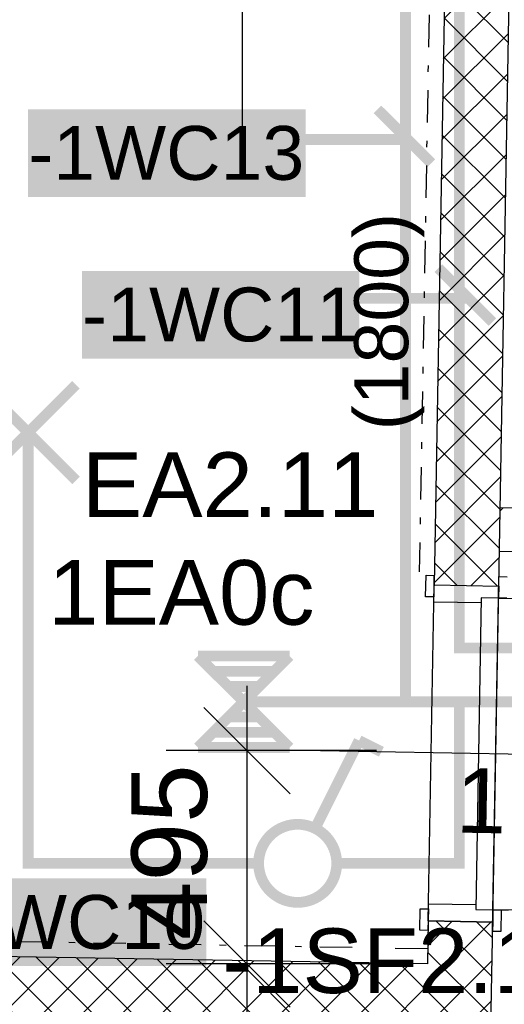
# Model space of a CAD drawing. Extents: x -12025 to 39812, y -30157 to 12.
# Tile 13 of 59: x 13355 to 14479, y -16077 to -13792. Entities that reach past the tile are written whole.
import ezdxf
from ezdxf.enums import TextEntityAlignment as Align

# ---------------------------------------------------------------- set-up
doc = ezdxf.new("R2010")
doc.units = 0
doc.header["$MEASUREMENT"] = 0
doc.linetypes.add('Čerchovaná S', pattern=[175, 75, -42.5, 15, -42.5])
for name, color, linetype in [('0 (Pozadí)', 254, 'Continuous'), ('OÚ Dukovany nouzové osvětlení', 36, 'Continuous'), ('OÚ Dukovany půdorys kóty 2NP', 7, 'Continuous'), ('OÚ Dukovany půdorys podklad 2NP', 7, 'Continuous'), ('OÚ Dukovany světla', 132, 'Continuous'), ('OÚ Dukovany zásuvky', 92, 'Continuous'), ('Zakladni', 7, 'Continuous')]:
    doc.layers.add(name, color=color, linetype=linetype)
doc.styles.add('Arial', font='txt')
doc.styles.add('Arial_B', font='txt')
pattern_1 = [(45, (0, 0), (-45.96194, 45.96194), []), (135, (0, 0), (45.96194, 45.96194), [])]

# ---------------------------------------------------------------- blocks, each defined once
blk = doc.blocks.new('P_zarovkove_svitidlo (2)')
at = {"color": 0, "linetype": 'Continuous', "const_width": 25}
for points in [[(111, -111), (-111, 111)], [(-111, -111), (111, 111)]]:
    blk.add_lwpolyline(points, dxfattribs=at)
at = {"color": 0, "linetype": 'Continuous', "style": 'Arial'}
blk.add_text('EA2.11', height=150, dxfattribs=at).set_placement((125, -196.1))
blk = doc.blocks.new('Jednopólový vypínač (14)')
at = {"color": 0, "linetype": 'Continuous', "const_width": 25}
for points in [[(142.4, 284.9), (38.8, 77.7)], [(142.4, 284.9), (194.2, 259)]]:
    blk.add_lwpolyline(points, dxfattribs=at)
for points in [[(0, 90.6, 0.414214), (-90.6, 0)], [(90.6, 0, 0.414214), (0, 90.6)], [(-90.6, 0, 0.414214), (0, -90.6)], [(0, -90.6, 0.414214), (90.6, 0)]]:
    blk.add_lwpolyline(points, format="xyb", dxfattribs=at)
at = {"color": 0, "linetype": 'Continuous', "style": 'Arial'}
blk.add_text('-1SF2.11', height=150, dxfattribs=at).set_placement((-175, -301.1))
blk = doc.blocks.new('(28)')
at = {"color": 7, "linetype": 'Continuous', "const_width": 25}
for points in [[(55, -460), (55, 0)], [(0, -520), (125, -395)]]:
    blk.add_lwpolyline(points, dxfattribs=at)
at = {"layer": '0 (Pozadí)', "linetype": 'Continuous'}
blk.add_solid([(100.7, -120), (743.9, -120), (100.7, -323.5), (743.9, -323.5)], dxfattribs=at)
at = {"color": 7, "linetype": 'Continuous', "style": 'Arial_B'}
blk.add_text('-1WC10', height=125, dxfattribs=at).set_placement((100.7, -283.5))
blk = doc.blocks.new('(29)')
at = {"color": 7, "linetype": 'Continuous', "const_width": 25}
for points in [[(520, 0), (395, 125)], [(460, 55), (0, 55)]]:
    blk.add_lwpolyline(points, dxfattribs=at)
at = {"layer": '0 (Pozadí)', "linetype": 'Continuous'}
blk.add_solid([(-431.5, 118.6), (211.8, 118.6), (-431.5, -84.9), (211.8, -84.9)], dxfattribs=at)
at = {"color": 7, "linetype": 'Continuous', "style": 'Arial_B'}
blk.add_text('-1WC11', height=125, dxfattribs=at).set_placement((-431.5, -44.9))
blk = doc.blocks.new('(31)')
at = {"color": 7, "linetype": 'Continuous', "const_width": 25}
for points in [[(520, 0), (395, 125)], [(460, 55), (0, 55)]]:
    blk.add_lwpolyline(points, dxfattribs=at)
at = {"layer": '0 (Pozadí)', "linetype": 'Continuous'}
blk.add_solid([(-415, 125), (228.2, 125), (-415, -78.5), (228.2, -78.5)], dxfattribs=at)
at = {"color": 7, "linetype": 'Continuous', "style": 'Arial_B'}
blk.add_text('-1WC13', height=125, dxfattribs=at).set_placement((-415, -38.5))
blk = doc.blocks.new('Svítidlo pro nouzové osvětlení (10)')
at = {"color": 0, "linetype": 'Continuous', "const_width": 25}
for points in [[(106.2, -106.2), (-106.2, 106.2)], [(-106.2, -106.2), (106.2, 106.2)], [(106.2, 106.2), (-106.2, 106.2)], [(70.8, 70.8), (-70.8, 70.8)], [(35.4, 35.4), (-35.4, 35.4)], [(212.5, 0), (0, 0)], [(35.4, -35.4), (-35.4, -35.4)], [(70.8, -70.8), (-70.8, -70.8)], [(106.2, -106.2), (-106.2, -106.2)]]:
    blk.add_lwpolyline(points, dxfattribs=at)
at = {"color": 0, "linetype": 'Continuous', "style": 'Arial'}
blk.add_text('1EA0c', height=150, dxfattribs=at).set_placement((-453.4, 178.9))

msp = doc.modelspace()

# ---------------------------------------------------------------- hatches: boundary and pattern name
at = {"layer": 'OÚ Dukovany půdorys podklad 2NP', "linetype": 'Continuous'}
h = msp.add_hatch(dxfattribs=at)
h.set_pattern_fill('ZDIVO___TVÁRNICE_01', color=21, style=0, pattern_type=2)
h.set_pattern_definition(pattern_1)
edge = h.paths.add_edge_path()
edge.add_spline(control_points=[(14371.7, -11956.1), (14371.7, -11956.1), (14316.3, -15103.7), (14316.3, -15103.7)], knot_values=[0, 0, 0, 0, 1, 1, 1, 1], degree=3, periodic=0)
edge.add_spline(control_points=[(14316.3, -15103.7), (14316.3, -15103.7), (14466.3, -15106.3), (14466.3, -15106.3)], knot_values=[0, 0, 0, 0, 1, 1, 1, 1], degree=3, periodic=0)
edge.add_spline(control_points=[(14466.3, -15106.3), (14466.3, -15106.3), (14521.5, -11971.3), (14521.5, -11971.3)], knot_values=[0, 0, 0, 0, 1, 1, 1, 1], degree=3, periodic=0)
edge.add_spline(control_points=[(14521.5, -11971.3), (14521.5, -11971.3), (14371.7, -11956.1), (14371.7, -11956.1)], knot_values=[0, 0, 0, 0, 1, 1, 1, 1], degree=3, periodic=0)
edge.add_spline(control_points=[(14371.7, -11956.1), (14371.7, -11956.1), (14371.7, -11956.1), (14371.7, -11956.1)], knot_values=[0, 0, 0, 0, 1, 1, 1, 1], degree=3, periodic=0)
h = msp.add_hatch(dxfattribs=at)
h.set_pattern_fill('ZDIVO___LEHČENÉ_TVÁRNICE', color=21, style=0, pattern_type=2)
h.set_pattern_definition([(45, (0, 0), (-63.6396, 63.6396), [])])
edge = h.paths.add_edge_path()
edge.add_spline(control_points=[(14469.5, -14925.2), (14469.5, -14925.2), (14467.7, -15025.2), (14467.7, -15025.2)], knot_values=[0, 0, 0, 0, 1, 1, 1, 1], degree=3, periodic=0)
edge.add_spline(control_points=[(14467.7, -15025.2), (14467.7, -15025.2), (15276.6, -15039.4), (15276.6, -15039.4)], knot_values=[0, 0, 0, 0, 1, 1, 1, 1], degree=3, periodic=0)
edge.add_spline(control_points=[(15276.6, -15039.4), (15276.6, -15039.4), (15278.4, -14939.4), (15278.4, -14939.4)], knot_values=[0, 0, 0, 0, 1, 1, 1, 1], degree=3, periodic=0)
edge.add_spline(control_points=[(15278.4, -14939.4), (15278.4, -14939.4), (14469.5, -14925.2), (14469.5, -14925.2)], knot_values=[0, 0, 0, 0, 1, 1, 1, 1], degree=3, periodic=0)
edge.add_spline(control_points=[(14469.5, -14925.2), (14469.5, -14925.2), (14469.5, -14925.2), (14469.5, -14925.2)], knot_values=[0, 0, 0, 0, 1, 1, 1, 1], degree=3, periodic=0)
h = msp.add_hatch(dxfattribs=at)
h.set_pattern_fill('ZDIVO___TVÁRNICE_01', color=21, style=0, pattern_type=2)
h.set_pattern_definition(pattern_1)
edge = h.paths.add_edge_path()
edge.add_spline(control_points=[(14297.6, -16162.8), (14297.6, -16162.8), (14447.6, -16165.4), (14447.6, -16165.4)], knot_values=[0, 0, 0, 0, 1, 1, 1, 1], degree=3, periodic=0)
edge.add_spline(control_points=[(14447.6, -16165.4), (14447.6, -16165.4), (14452.5, -15886.2), (14452.5, -15886.2)], knot_values=[0, 0, 0, 0, 1, 1, 1, 1], degree=3, periodic=0)
edge.add_spline(control_points=[(14452.5, -15886.2), (14452.5, -15886.2), (14302.6, -15883.6), (14302.6, -15883.6)], knot_values=[0, 0, 0, 0, 1, 1, 1, 1], degree=3, periodic=0)
edge.add_spline(control_points=[(14302.6, -15883.6), (14302.6, -15883.6), (14297.6, -16162.8), (14297.6, -16162.8)], knot_values=[0, 0, 0, 0, 1, 1, 1, 1], degree=3, periodic=0)
edge.add_spline(control_points=[(14297.6, -16162.8), (14297.6, -16162.8), (14297.6, -16162.8), (14297.6, -16162.8)], knot_values=[0, 0, 0, 0, 1, 1, 1, 1], degree=3, periodic=0)
h = msp.add_hatch(dxfattribs=at)
h.set_pattern_fill('ZDIVO___TVÁRNICE_01', color=21, style=0, pattern_type=2)
h.set_pattern_definition(pattern_1)
edge = h.paths.add_edge_path()
edge.add_spline(control_points=[(12299.5, -16098.3), (12299.5, -16098.3), (14298.2, -16133.5), (14298.2, -16133.5)], knot_values=[0, 0, 0, 0, 1, 1, 1, 1], degree=3, periodic=0)
edge.add_spline(control_points=[(14298.2, -16133.5), (14298.2, -16133.5), (14300.8, -15983.6), (14300.8, -15983.6)], knot_values=[0, 0, 0, 0, 1, 1, 1, 1], degree=3, periodic=0)
edge.add_spline(control_points=[(14300.8, -15983.6), (14300.8, -15983.6), (12302.2, -15948.4), (12302.2, -15948.4)], knot_values=[0, 0, 0, 0, 1, 1, 1, 1], degree=3, periodic=0)
edge.add_spline(control_points=[(12302.2, -15948.4), (12302.2, -15948.4), (12299.5, -16098.3), (12299.5, -16098.3)], knot_values=[0, 0, 0, 0, 1, 1, 1, 1], degree=3, periodic=0)
edge.add_spline(control_points=[(12299.5, -16098.3), (12299.5, -16098.3), (12299.5, -16098.3), (12299.5, -16098.3)], knot_values=[0, 0, 0, 0, 1, 1, 1, 1], degree=3, periodic=0)

# ---------------------------------------------------------------- linework, layer by layer
at = {"layer": 'OÚ Dukovany nouzové osvětlení', "linetype": 'Continuous', "const_width": 25}
msp.add_lwpolyline([(15500, -14837.5), (15500, -15375), (14087.5, -15375)], dxfattribs=at)
at = {"layer": 'OÚ Dukovany půdorys kóty 2NP', "color": 1, "linetype": 'Continuous'}
for p, q in [((13871.4, -12670.3), (13871.4, -14045.3)), ((13882.7, -15488.3), (13882.7, -15338.3)), ((13982.7, -15588.3), (13782.7, -15388.3)), ((14182.7, -15488.3), (13695.2, -15488.3)), ((13882.7, -15983.6), (13882.7, -15488.3)), ((15459.2, -15513.9), (14009.5, -15488.3)), ((13782.7, -15883.6), (13982.7, -16083.6)), ((14182.7, -15983.6), (13695.2, -15983.6)), ((13882.7, -16133.6), (13882.7, -15983.6))]:
    msp.add_line(p, q, dxfattribs=at)
at = {"layer": 'OÚ Dukovany půdorys podklad 2NP', "color": 1, "linetype": 'Continuous'}
for p, q in [((14371.7, -11956.1), (14316.3, -15103.7)), ((14466.3, -15106.3), (14521.5, -11971.3)), ((15278.4, -14939.4), (14469.5, -14925.2)), ((14467.7, -15025.2), (15276.6, -15039.4)), ((14296.8, -15131.3), (14297.7, -15081.3)), ((14297.7, -15081.3), (14316.7, -15081.7)), ((14316.7, -15081.7), (14315.8, -15131.7)), ((14316.3, -15103.7), (14316.7, -15081.7)), ((14316.3, -15103.7), (14316.7, -15081.7)), ((14316.3, -15103.7), (14316.7, -15081.7)), ((14302.6, -15883.6), (14316.3, -15103.7)), ((14315.6, -15143.7), (14316.3, -15103.7)), ((14316.3, -15103.7), (14466.3, -15106.3)), ((14316.3, -15103.7), (14466.3, -15106.3)), ((14316.3, -15103.7), (14466.3, -15106.3)), ((14316.3, -15103.7), (14466.3, -15106.3)), ((14465.8, -15134.3), (14466.7, -15084.3)), ((14466.3, -15106.3), (14466.7, -15084.3)), ((14466.3, -15106.3), (14466.7, -15084.3)), ((14466.3, -15106.3), (14466.7, -15084.3)), ((14466.7, -15084.3), (14485.7, -15084.7)), ((14452.5, -15886.2), (14466.3, -15106.3)), ((14466.3, -15106.3), (14465.8, -15134.3)), ((14315.8, -15131.7), (14296.8, -15131.3)), ((14425.6, -15145.6), (14315.6, -15143.7)), ((14425.8, -15133.6), (14413, -15857.5)), ((14425.8, -15133.6), (14425.6, -15145.6)), ((14465.8, -15134.3), (14425.8, -15133.6)), ((14465.8, -15134.3), (14425.8, -15133.6)), ((14453, -15858.2), (14465.8, -15134.3)), ((14484.8, -15134.6), (14465.8, -15134.3)), ((14465.8, -15134.3), (15189.7, -15147.1)), ((14283.2, -15905.2), (14284.1, -15855.2)), ((14284.1, -15855.2), (14303.1, -15855.6)), ((14303.1, -15855.6), (14302.2, -15905.5)), ((14302.6, -15883.6), (14303.3, -15843.6)), ((14303.3, -15843.6), (14413.2, -15845.5)), ((14413.2, -15845.5), (14413, -15857.5)), ((14413, -15857.5), (14453, -15858.2)), ((14413, -15857.5), (14453, -15858.2)), ((14452.1, -15908.2), (14453, -15858.2)), ((14453, -15858.2), (14452.5, -15886.2)), ((14453, -15858.2), (14472, -15858.5)), ((14472, -15858.5), (14471.1, -15908.5)), ((14302.2, -15905.5), (14283.2, -15905.2)), ((14302.6, -15883.6), (14300.8, -15983.6)), ((14302.6, -15883.6), (14302.2, -15905.5)), ((14302.6, -15883.6), (14302.2, -15905.5)), ((14302.6, -15883.6), (14302.2, -15905.5)), ((14302.6, -15883.6), (14452.5, -15886.2)), ((14452.5, -15886.2), (14302.6, -15883.6)), ((14302.6, -15883.6), (14452.5, -15886.2)), ((14302.6, -15883.6), (14452.5, -15886.2)), ((14447.6, -16165.4), (14452.5, -15886.2)), ((14452.5, -15886.2), (14452.1, -15908.2)), ((14452.5, -15886.2), (14452.1, -15908.2)), ((14452.5, -15886.2), (14452.1, -15908.2)), ((14471.1, -15908.5), (14452.1, -15908.2)), ((14300.8, -15983.6), (12302.2, -15948.4))]:
    msp.add_line(p, q, dxfattribs=at)
at = {"layer": 'OÚ Dukovany půdorys podklad 2NP', "color": 1, "linetype": 'Čerchovaná S'}
for p, q in [((14304.6, -13780.3), (14281.8, -15073.4)), ((14301.4, -15948.6), (12337.8, -15914))]:
    msp.add_line(p, q, dxfattribs=at)
at = {"layer": 'OÚ Dukovany půdorys podklad 2NP', "color": 1, "linetype": 'Continuous'}
msp.add_arc((14465.8, -15134.3), 724, -91.0088, -1.0088, dxfattribs=at)
at = {"layer": 'OÚ Dukovany světla', "linetype": 'Continuous', "const_width": 25}
for points in [[(13500, -13590.6), (13500, -13750), (14250, -13750), (14250, -15375), (14375, -15375)], [(13909.4, -15750), (13375, -15750), (13375, -15250), (13375, -14750)], [(16250, -16409.4), (16250, -15375), (14375, -15375), (14375, -15750), (14090.6, -15750)]]:
    msp.add_lwpolyline(points, dxfattribs=at)
at = {"layer": 'OÚ Dukovany zásuvky', "linetype": 'Continuous', "const_width": 25}
msp.add_lwpolyline([(16125, -15250), (14375, -15250), (14375, -12125), (14125, -12125)], dxfattribs=at)

# ---------------------------------------------------------------- block references
at = {"layer": 'OÚ Dukovany nouzové osvětlení', "linetype": 'Continuous'}
msp.add_blockref('Svítidlo pro nouzové osvětlení (10)', (13875, -15375), dxfattribs=at)
at = {"layer": 'OÚ Dukovany světla', "linetype": 'Continuous'}
for name, p in [('P_zarovkove_svitidlo (2)', (13375, -14750)), ('Jednopólový vypínač (14)', (14000, -15750))]:
    msp.add_blockref(name, p, dxfattribs=at)
at = {"layer": 'Zakladni', "color": 7, "linetype": 'Continuous'}
for name, p in [('(31)', (13790, -14125)), ('(29)', (13931.5, -14493.6)), ('(28)', (13044.3, -15665))]:
    msp.add_blockref(name, p, dxfattribs=at)

# ---------------------------------------------------------------- texts
at = {"layer": 'OÚ Dukovany půdorys kóty 2NP', "color": 1, "linetype": 'Continuous', "style": 'Arial'}
msp.add_text('(1800)', height=125, rotation=90, dxfattribs=at).set_placement((14256.3, -14492.7), align=Align.CENTER)
at = {"layer": 'OÚ Dukovany půdorys kóty 2NP', "color": 7, "linetype": 'Continuous', "style": 'Arial'}
msp.add_text('1\xa0970', height=150, rotation=358.9912, dxfattribs=at).set_placement((14366.2, -15678.5))
at = {"layer": 'OÚ Dukovany půdorys kóty 2NP', "color": 1, "linetype": 'Continuous', "style": 'Arial'}
msp.add_text('495', height=175, rotation=90, dxfattribs=at).set_placement((13789.6, -15928))

doc.saveas('drawing.dxf')
